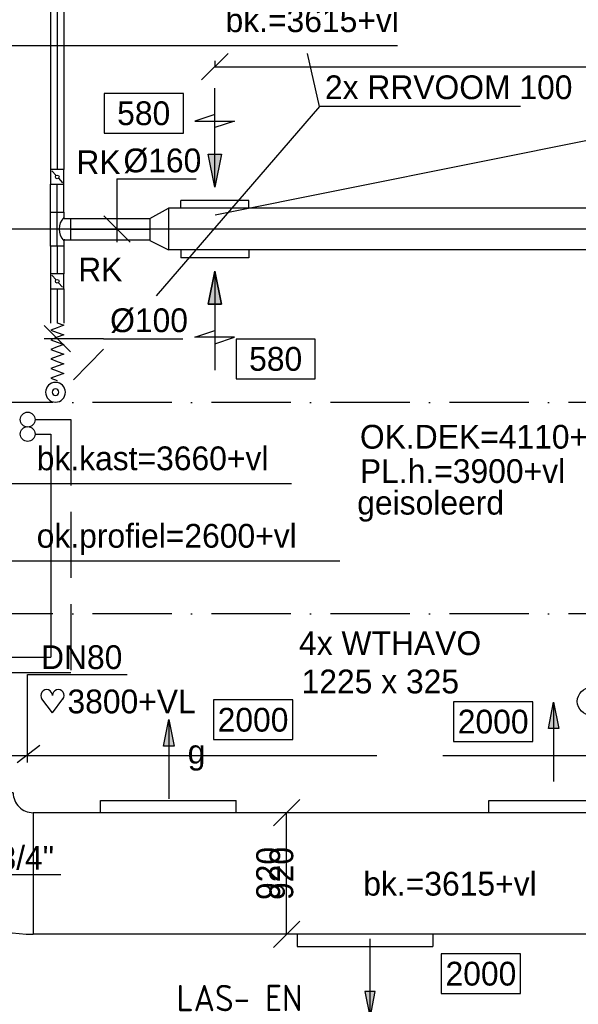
# Model space of a CAD drawing. Extents: x -866131 to -691536, y 173952 to 258052.
# Tile 65 of 160: x -814557 to -810331, y 239064 to 246518. Entities that reach past the tile are written whole.
import ezdxf
from ezdxf.enums import TextEntityAlignment as Align

# ---------------------------------------------------------------- set-up
doc = ezdxf.new("R2010")
doc.units = 0
doc.header["$LTSCALE"] = 100
for name, pattern in [('2322107', [2000, 1000, 1000]), ('2322108', [7, 5, -2]), ('2322134', [45, 40, -5]), ('CENTER2', [11.25, 7.5, -1.25, 1.25, -1.25]), ('CENTER4', [5, 3.125, -0.625, 0.625, -0.625]), ('DASHDOT', [9, 6, -1.5, 0, -1.5]), ('LURETOUR', [6, 4, -2])]:
    doc.linetypes.add(name, pattern=pattern)
doc.layers.get('0').update_dxf_attribs({"linetype": 'CONTINUOUS'})
doc.layers.get('DEFPOINTS').update_dxf_attribs({"linetype": 'CONTINUOUS'})
for name, color, linetype in [('AL$7----_STRAMIEN', 1, 'DASHDOT'), ('BOUW', 8, 'CONTINUOUS'), ('WL$1----', 4, 'CONTINUOUS'), ('WL541---', 4, 'CONTINUOUS'), ('WL561---_AANVOER', 4, 'CONTINUOUS'), ('WL561---_RETOUR', 4, 'CONTINUOUS'), ('WL570---', 3, 'CONTINUOUS'), ('WL570---_HARTLIJN', 7, 'CONTINUOUS'), ('WL570---_RETOUR', 3, 'CONTINUOUS'), ('WL570---_TOEVOER', 3, 'CONTINUOUS'), ('WM541---', 1, 'CONTINUOUS'), ('WM570---', 1, 'CONTINUOUS')]:
    doc.layers.add(name, color=color, linetype=linetype)
doc.styles.add('BURO-018', font='BUROFONT.shx', dxfattribs={"height": 180})
doc.styles.get("Standard").update_dxf_attribs({"font": 'ISOCP'})
doc.dimstyles.new('STABICAD', dxfattribs={"dimscale": 100, "dimtxt": 1.8, "dimasz": 0, "dimexe": 0, "dimexo": 2.5, "dimgap": 1.5, "dimtad": 0, "dimzin": 0, "dimtxsty": 'BURO-018', "dimtsz": 1, "dimcen": -3, "dimazin": 3, "dimtfac": 1, "dimtofl": 0, "dimtmove": 0, "dimatfit": 3, "dimtvp": 1.055556, "dimtolj": 1, "dimtzin": 0})

# ---------------------------------------------------------------- blocks, each defined once
blk = doc.blocks.new('LU-PIJL7')
at = {"color": 0, "linetype": 'CONTINUOUS'}
for p, q in [((0, 0), (-15, 0)), ((-5, -1), (-5, 1)), ((-5, 1), (0, 0)), ((0, 0), (-5, -1))]:
    blk.add_line(p, q, dxfattribs=at)
blk.add_solid([(-5, 1), (-5, -1), (0, 0)], dxfattribs=at)
blk = doc.blocks.new('LU-ORND')
at = {"color": 0, "linetype": 'CONTINUOUS'}
for p, q in [((-3, 1.5), (-3, -1.5)), ((3, 1.5), (-3, 1.5)), ((3, -1.5), (3, 1.5)), ((-3, -1.5), (3, -1.5))]:
    blk.add_line(p, q, dxfattribs=at)
blk = doc.blocks.new('LU-PIJL6')
at = {"color": 0, "linetype": 'CONTINUOUS'}
for p, q in [((-5, -1.5), (-5, 1.5)), ((-5, 1.5), (-4.5, 0)), ((0, 0), (-7.5, 0)), ((-5.5, 0), (-5, -1.5)), ((-2.5, -0.5), (-2.5, 0.5)), ((-2.5, 0.5), (0, 0)), ((0, 0), (-2.5, -0.5))]:
    blk.add_line(p, q, dxfattribs=at)
blk.add_solid([(-2.5, 0.5), (-2.5, -0.5), (0, 0)], dxfattribs=at)
blk = doc.blocks.new('LU-1D-K-13B')
at = {"color": 0, "linetype": 'CONTINUOUS'}
for p, q in [((-0.5, 157.5), (0.5, 157.5)), ((-0.5, -157.5), (0.5, -157.5))]:
    blk.add_line(p, q, dxfattribs=at)
at = {"layer": 'WL570---_HARTLIJN', "linetype": 'CENTER2'}
blk.add_line((-0.5, 0), (0.5, 0), dxfattribs=at)
blk = doc.blocks.new('LU-1D-K-A0')
at = {"color": 0, "linetype": 'CONTINUOUS'}
for p, q in [((-0.5, 80), (0.5, 80)), ((-0.5, -80), (0.5, -80))]:
    blk.add_line(p, q, dxfattribs=at)
at = {"layer": 'WL570---_HARTLIJN', "linetype": 'CENTER2'}
blk.add_line((-0.5, 0), (0.5, 0), dxfattribs=at)
blk = doc.blocks.new('LU-1D-K-64')
at = {"color": 0, "linetype": 'CONTINUOUS'}
for p, q in [((-0.5, 50), (0.5, 50)), ((-0.5, -50), (0.5, -50))]:
    blk.add_line(p, q, dxfattribs=at)
at = {"layer": 'WL570---_HARTLIJN', "linetype": 'CENTER2'}
blk.add_line((-0.5, 0), (0.5, 0), dxfattribs=at)
blk = doc.blocks.new('LU-ORNAM-969610')
at = {"color": 0, "linetype": 'CONTINUOUS'}
for radius in [75, 25]:
    blk.add_circle((0, 0), radius, dxfattribs=at)
blk = doc.blocks.new('LU-1D-T--5A-64A05A-Q1')
at = {"color": 0, "linetype": 'CONTINUOUS'}
for p, q in [((-128.3, -50), (-128.3, 50)), ((-128.3, 50), (128.3, 50)), ((128.3, 50), (128.3, -50)), ((-88, -50), (-128.3, -50)), ((-80, -58), (-80, -101.3)), ((80, -58), (80, -101.3)), ((128.3, -50), (88, -50)), ((80, -101.3), (-80, -101.3))]:
    blk.add_line(p, q, dxfattribs=at)
at = {"color": 0, "linetype": 'CONTINUOUS', "flags": 128}
for points in [[(-80, -58, 0.02182), (-80, -57.1, 0.037214), (-80.1, -56.6, 0.006436), (-80.4, -55.6, 0.02182), (-80.5, -55.3, 0.02182), (-80.7, -54.6, 0.02182), (-81.1, -54, 0.02182), (-81.4, -53.4, 0.02182), (-81.9, -52.9, 0.02182), (-82.3, -52.3, 0.02182), (-82.9, -51.9, 0.02182), (-83.4, -51.4, 0.02182), (-84, -51.1, 0.02182), (-84.6, -50.7, 0.02182), (-85.3, -50.5, 0.02182), (-85.6, -50.4, 0.006436), (-86.6, -50.1, 0.037214), (-87.1, -50, 0.02182), (-88, -50)], [(88, -50, 0.02182), (87.1, -50, 0.037214), (86.6, -50.1, 0.006436), (85.6, -50.4, 0.02182), (85.3, -50.5, 0.02182), (84.6, -50.7, 0.02182), (84, -51.1, 0.02182), (83.4, -51.4, 0.02182), (82.9, -51.9, 0.02182), (82.3, -52.3, 0.02182), (81.9, -52.9, 0.02182), (81.4, -53.4, 0.02182), (81.1, -54, 0.02182), (80.7, -54.6, 0.02182), (80.5, -55.3, 0.02182), (80.4, -55.6, 0.006436), (80.1, -56.6, 0.037214), (80, -57.1, 0.02182), (80, -58)]]:
    blk.add_lwpolyline(points, format="xyb", dxfattribs=at)
at = {"color": 0, "linetype": 'CONTINUOUS'}
blk.add_arc((0, -138), 124.5, 45, 135, dxfattribs=at)
at = {"layer": 'WL570---_HARTLIJN', "linetype": 'CENTER4'}
for p, q in [((-128.3, 0), (128.3, 0)), ((0, -101.3), (0, 0))]:
    blk.add_line(p, q, dxfattribs=at)
blk = doc.blocks.new('LU-1D-KL1-6470')
at = {"color": 0, "linetype": 'CONTINUOUS'}
for p, q in [((-56, 50), (-56, -50)), ((56, 50), (-56, 50)), ((45.6, 40.7), (10.4, 9.3)), ((56, -50), (56, 50)), ((-56, -50), (56, -50)), ((-10.4, -9.3), (-45.6, -40.7))]:
    blk.add_line(p, q, dxfattribs=at)
blk.add_circle((0, 0), 14, dxfattribs=at)
blk = doc.blocks.new('*U281', base_point=(18213.3, 70713.5))
at = {"color": 0, "linetype": 'CONTINUOUS'}
for p, q in [((18263, 70613.8), (18063.6, 70813.2)), ((18513.3, 70713.5), (18063.3, 70713.5)), ((18513.3, 70713.5), (19113.2, 70713.5))]:
    blk.add_line(p, q, dxfattribs=at)
at = {"layer": 'WM570---', "linetype": 'CONTINUOUS', "style": 'BURO-018'}
blk.add_text('%%c100', height=180, dxfattribs=at).set_placement((18563.3, 70763.5))
blk = doc.blocks.new('*U292', base_point=(19129.4, 71060.8))
at = {"color": 0, "linetype": 'CONTINUOUS'}
for p, q in [((19129.4, 71360.8), (19129.4, 70880.8)), ((19129.4, 71360.8), (19729.3, 71360.8)), ((19029.7, 71080.5), (19229.1, 70881.1))]:
    blk.add_line(p, q, dxfattribs=at)
at = {"layer": 'WM570---', "linetype": 'CONTINUOUS', "style": 'BURO-018'}
blk.add_text('%%c160', height=180, dxfattribs=at).set_placement((19179.4, 71410.8))
blk = doc.blocks.new('*D337')
at = {"color": 0, "linetype": 'BYBLOCK'}
for p, q in [((-803081.4, 246291.8), (-803081.4, 246161.4)), ((-813181.4, 246061.4), (-812981.4, 246261.4)), ((-813081.4, 246205.4), (-813081.4, 246161.4)), ((-803181.4, 246061.4), (-802981.4, 246261.4)), ((-813081.4, 246161.4), (-803081.4, 246161.4))]:
    blk.add_line(p, q, dxfattribs=at)
at = {"layer": 'DEFPOINTS', "color": 0, "linetype": 'BYBLOCK'}
for p in [(-803081.4, 246161.4), (-803081.4, 246041.8), (-813081.4, 245955.4)]:
    blk.add_point(p, dxfattribs=at)
at = {"color": 0, "linetype": 'BYBLOCK', "insert": (-808081.4, 246351.5), "char_height": 180, "attachment_point": 5, "style": 'BURO-018'}
blk.add_mtext('\\A1;10000', dxfattribs=at)
blk = doc.blocks.new('LDS')
at = {"color": 0, "linetype": 'CONTINUOUS'}
for p, q in [((0, 1), (1, 1)), ((0, -1), (1, -1))]:
    blk.add_line(p, q, dxfattribs=at)
blk.add_arc((0, 0), 1, 90, 270, dxfattribs=at)
blk = doc.blocks.new('LU-1D-F-641B4')
at = {"color": 0, "linetype": 'CONTINUOUS'}
for p, q in [((-218.4, 0), (-200.2, 50)), ((-218.4, 0), (-218.4, 0)), ((-200.2, 50), (-182, 0)), ((-182, 0), (-163.8, -50)), ((-163.8, -50), (-145.6, 0)), ((-145.6, 0), (-127.4, 50)), ((-127.4, 50), (-109.2, 0)), ((-109.2, 0), (-91, -50)), ((-91, -50), (-72.8, 0)), ((-72.8, 0), (-54.6, 50)), ((-54.6, 50), (-36.4, 0)), ((-36.4, 0), (-18.2, -50)), ((-18.2, -50), (0, 0)), ((0, 0), (18.2, 50)), ((18.2, 50), (36.4, 0)), ((36.4, 0), (54.6, -50)), ((54.6, -50), (72.8, 0)), ((72.8, 0), (91, 50)), ((91, 50), (109.2, 0)), ((109.2, 0), (127.4, -50)), ((127.4, -50), (145.6, 0)), ((145.6, 0), (163.8, 50)), ((163.8, 50), (182, 0)), ((182, 0), (200.2, -50)), ((200.2, -50), (218.4, 0)), ((218.4, 0), (218.4, 0))]:
    blk.add_line(p, q, dxfattribs=at)
blk = doc.blocks.new('LU-2D-K-398')
at = {"color": 0, "linetype": 'CONTINUOUS'}
for p, q in [((-0.5, 460), (0.5, 460)), ((-0.5, -460), (0.5, -460))]:
    blk.add_line(p, q, dxfattribs=at)
blk = doc.blocks.new('LU-2D-B-1-3985A')
at = {"color": 0, "linetype": 'CONTINUOUS'}
for p, q in [((-460, 610), (460, 610)), ((-610, 460), (-610, -460))]:
    blk.add_line(p, q, dxfattribs=at)
for radius in [150, 1070]:
    blk.add_arc((-610, 610), radius, 270, 0, dxfattribs=at)
blk = doc.blocks.new('*U509', base_point=(-813217.2, 240054.8))
at = {"layer": 'WM570---', "linetype": 'CONTINUOUS'}
for p, q in [((-813117.5, 240614.5), (-813316.9, 240415.1)), ((-813217.2, 239594.8), (-813217.2, 240514.8)), ((-813117.5, 239694.5), (-813316.9, 239495.1))]:
    blk.add_line(p, q, dxfattribs=at)
at = {"layer": 'WM570---', "linetype": 'CONTINUOUS', "style": 'BURO-018'}
for p in [(-813267.2, 240054.8), (-813167.2, 240054.8)]:
    blk.add_text('920', height=180, rotation=90, dxfattribs=at).set_placement(p, align=Align.CENTER)
blk = doc.blocks.new('HART')
at = {"color": 1}
for q in [(-28.1, 39.5), (51.4, 39.5)]:
    blk.add_line((11.6, -12.9), q, dxfattribs=at)
for centre, start, end in [((-10.5, 52.8), 0, 217.1867), ((33.8, 52.8), 322.8133, 180)]:
    blk.add_arc(centre, 22.1, start, end, dxfattribs=at)
blk = doc.blocks.new('2322134-1')
at = {"layer": 'WM541---', "color": 0, "style": 'BURO-018'}
blk.add_text('g', height=180, rotation=360, dxfattribs=at).set_placement((-813219.3, 240949), align=Align.MIDDLE)

msp = doc.modelspace()

# ---------------------------------------------------------------- linework, layer by layer
at = {"layer": 'AL$7----_STRAMIEN', "color": 1}
for points in [[(-780102.826, 243621.228), (-816949.104, 243621.228)], [(-780102.826, 242021.228), (-818674.997, 242021.228)]]:
    msp.add_lwpolyline(points, dxfattribs=at)
at = {"layer": 'WL541---', "linetype": '2322134'}
msp.add_line((-815856.702, 240948.978), (-801581.86, 240948.978), dxfattribs=at)
at = {"layer": 'WL561---_AANVOER', "linetype": '2322107'}
for p, q in [((-814440.602, 243381.381), (-814320.769, 243381.381)), ((-814320.769, 243381.381), (-814320.769, 241693.425)), ((-815636.879, 241693.425), (-814320.769, 241693.425))]:
    msp.add_line(p, q, dxfattribs=at)
at = {"layer": 'WL561---_AANVOER'}
msp.add_line((-815486.879, 241576.27), (-814170.769, 241576.27), dxfattribs=at)
at = {"layer": 'WL561---_RETOUR', "linetype": '2322108'}
for p, q in [((-814440.602, 243492.54), (-814170.769, 243492.54)), ((-814170.769, 243492.54), (-814170.769, 241576.27))]:
    msp.add_line(p, q, dxfattribs=at)
at = {"layer": 'WL561---_RETOUR', "color": 1}
for centre in [(-814496.852, 243490.634), (-814496.852, 243381.381)]:
    msp.add_circle(centre, 56.25, dxfattribs=at)
at = {"layer": 'WL570---', "color": 1}
msp.add_line((-813431.378, 244932.514), (-816245.228, 244932.514), dxfattribs=at)
at = {"layer": 'WL570---_HARTLIJN', "color": 1, "linetype": 'CONTINUOUS'}
msp.add_line((-814497.925, 241561.774), (-813743.481, 241561.774), dxfattribs=at)
at = {"layer": 'WL570---_RETOUR', "color": 3}
for p, q in [((-813572.452, 245012.514), (-813431.378, 245090.014)), ((-813572.452, 245012.514), (-813572.452, 244846.431)), ((-813572.452, 244846.431), (-813431.378, 244775.014))]:
    msp.add_line(p, q, dxfattribs=at)
at = {"layer": 'WL570---_RETOUR'}
msp.add_line((-813431.378, 245090.014), (-813431.378, 244775.014), dxfattribs=at)
at = {"layer": 'WM570---'}
for p, q in [((-804802.521, 246697.457), (-813079.329, 245038.315)), ((-814633.259, 246323.646), (-811698.846, 246323.646)), ((-812288.022, 245860.237), (-812379.486, 246263.018)), ((-812288.022, 245860.237), (-813524.135, 244428.306)), ((-810769.707, 245860.237), (-812288.022, 245860.237)), ((-813923.309, 244022.535), (-814151.408, 243790.665)), ((-814676.473, 243007.101), (-812500.571, 243007.101)), ((-814676.473, 242420.505), (-812136.205, 242420.505)), ((-814497.925, 240894.841), (-814497.925, 241561.774)), ((-814577.105, 240894.841), (-814405.548, 241026.743))]:
    msp.add_line(p, q, dxfattribs=at)
at = {"layer": 'WM570---', "color": 3}
for p, q in [((-813338.883, 245090.014), (-813338.883, 245149.822)), ((-812823.883, 245149.822), (-813338.883, 245149.822)), ((-812823.883, 245090.014), (-812823.883, 245149.822)), ((-813338.883, 244775.014), (-813338.883, 244715.205)), ((-812823.883, 244775.014), (-812823.883, 244715.205)), ((-812823.883, 244715.205), (-813338.883, 244715.205)), ((-813945.822, 240519.334), (-813945.822, 240607.225)), ((-813945.822, 240607.225), (-812920.822, 240607.225)), ((-812920.822, 240519.334), (-812920.822, 240607.225)), ((-811008.071, 240607.225), (-809983.071, 240607.225)), ((-811008.071, 240519.334), (-811008.071, 240607.225)), ((-812456.962, 239590.193), (-812456.962, 239502.301)), ((-811431.962, 239590.193), (-811431.962, 239502.301)), ((-812456.962, 239502.301), (-811431.962, 239502.301))]:
    msp.add_line(p, q, dxfattribs=at)
at = {"layer": 'WM570---', "linetype": 'CONTINUOUS'}
msp.add_line((-815450.319, 240047.078), (-814245.142, 240047.078), dxfattribs=at)

# ---------------------------------------------------------------- block references
at = {"layer": 'WL$1----', "color": 2, "xscale": -105, "yscale": 105, "zscale": 105, "rotation": 180}
msp.add_blockref('LDS', (-810233.92, 241357.247), dxfattribs=at)
at = {"layer": 'WL570---_RETOUR', "linetype": 'LURETOUR'}
for name, p, xscale, rotation in [('LU-1D-K-64', (-814273.123, 247059.162), 3351.149066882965, 270), ('LU-1D-K-64', (-814273.123, 245166.212), 210.7514125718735, 90), ('LU-1D-K-13B', (-810952.159, 244932.514), 4958.437160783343, 179.9999999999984), ('LU-1D-K-64', (-814273.123, 244698.815), 210.7514125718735, 270), ('LU-1D-K-64', (-814273.123, 244350.941), 260.9969708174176, 270)]:
    msp.add_blockref(name, p, dxfattribs=dict(at, xscale=xscale, rotation=rotation))
at = {"layer": 'WL570---_RETOUR', "xscale": 100, "yscale": 100, "zscale": 100}
for p, rotation in [((-813081.383, 245250.72), 270), ((-813081.383, 244614.308), 90)]:
    msp.add_blockref('LU-PIJL6', p, dxfattribs=dict(at, rotation=rotation))
at = {"layer": 'WL570---_RETOUR', "linetype": 'CONTINUOUS'}
for p, rotation in [((-814273.123, 245327.588), 90), ((-814273.123, 244537.44), 270)]:
    msp.add_blockref('LU-1D-KL1-6470', p, dxfattribs=dict(at, rotation=rotation))
at = {"layer": 'WL570---_RETOUR', "linetype": 'LURETOUR', "rotation": 90}
msp.add_blockref('LU-1D-T--5A-64A05A-Q1', (-814273.123, 244932.514), dxfattribs=at)
at = {"layer": 'WL570---_RETOUR', "linetype": 'LURETOUR', "xscale": 601.9677939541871}
msp.add_blockref('LU-1D-K-A0', (-813873.436, 244932.514), dxfattribs=at)
at = {"layer": 'WL570---_RETOUR', "xscale": -1, "rotation": 180}
msp.add_blockref('LU-ORNAM-969610', (-814286.598, 243697.372), dxfattribs=at)
at = {"layer": 'WL570---_RETOUR', "xscale": 2, "yscale": 2, "zscale": 2}
msp.add_blockref('HART', (-814332.789, 241296.51), dxfattribs=at)
at = {"layer": 'WL570---_TOEVOER', "color": 1, "yscale": 50, "zscale": 50, "rotation": 270}
for p, xscale in [((-813081.383, 245250.72), 50), ((-813081.383, 244614.308), -50)]:
    msp.add_blockref('LU-PIJL7', p, dxfattribs=dict(at, xscale=xscale))
at = {"layer": 'WL570---_TOEVOER', "linetype": 'CONTINUOUS', "rotation": 270}
for name, p in [('LU-1D-F-641B4', (-814272.748, 244004.253)), ('LU-2D-B-1-3985A', (-815066.375, 240054.763))]:
    msp.add_blockref(name, p, dxfattribs=at)
at = {"layer": 'WL570---_TOEVOER', "linetype": 'CONTINUOUS', "xscale": 6382.329447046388, "rotation": 180}
msp.add_blockref('LU-2D-K-398', (-811265.21, 240054.763), dxfattribs=at)
at = {"layer": 'WM541---'}
msp.add_blockref('2322134-1', (0, 0), dxfattribs=at)
at = {"layer": 'WM570---'}
ref = msp.add_blockref('LU-ORND', (-813619.123, 245809.79), dxfattribs=dict(at, xscale=100, yscale=100, zscale=100))
ref.add_attrib('LU_TEXT1', '580', dxfattribs={"layer": '0', "color": 1, "linetype": 'CONTINUOUS', "height": 180, "style": 'BURO-018'}).set_placement((-813619.123, 245809.79), align=Align.MIDDLE)
for name, p in [('*U292', (-813822.29, 245012.514)), ('*U281', (-814223.123, 244102.602)), ('*U509', (-812537.741, 240054.763))]:
    msp.add_blockref(name, p, dxfattribs=at)
ref = msp.add_blockref('LU-ORND', (-812620.887, 243950.29), dxfattribs=dict(at, xscale=100, yscale=100, zscale=100))
ref.add_attrib('LU_TEXT1', '580', dxfattribs={"layer": '0', "color": 1, "linetype": 'CONTINUOUS', "height": 180, "style": 'BURO-018'}).set_placement((-812620.887, 243950.29), align=Align.MIDDLE)
ref = msp.add_blockref('LU-ORND', (-812791.877, 241218.495), dxfattribs=dict(at, xscale=100, yscale=100, zscale=100))
ref.add_attrib('LU_TEXT1', '2000', dxfattribs={"layer": '0', "color": 1, "linetype": 'CONTINUOUS', "height": 180, "style": 'BURO-018'}).set_placement((-812791.877, 241218.495), align=Align.MIDDLE)
ref = msp.add_blockref('LU-ORND', (-810975.373, 241204.526), dxfattribs=dict(at, xscale=100, yscale=100, zscale=100))
ref.add_attrib('LU_TEXT1', '2000', dxfattribs={"layer": '0', "color": 1, "linetype": 'CONTINUOUS', "height": 180, "style": 'BURO-018'}).set_placement((-810975.373, 241204.526), align=Align.MIDDLE)
at = {"layer": 'WM570---', "yscale": 40, "zscale": 40, "rotation": 90}
for p, xscale in [((-810518.071, 241351.542), 40), ((-813429.049, 241219.639), 40), ((-811907.007, 238960.75), -40)]:
    msp.add_blockref('LU-PIJL7', p, dxfattribs=dict(at, xscale=xscale))
at = {"layer": 'WM570---'}
ref = msp.add_blockref('LU-ORND', (-811068.115, 239296.307), dxfattribs=dict(at, xscale=100, yscale=100, zscale=100))
ref.add_attrib('LU_TEXT1', '2000', dxfattribs={"layer": '0', "color": 1, "linetype": 'CONTINUOUS', "height": 180, "style": 'BURO-018'}).set_placement((-811068.115, 239296.307), align=Align.MIDDLE)

# ---------------------------------------------------------------- texts
at = {"layer": 'BOUW', "color": 1, "style": 'BURO-018'}
for s, p in [('2x RRVOOM 100', (-812248.364, 245916.285)), ('OK.DEK=4110+VL', (-811983.39, 243270.709)), ('PL.h.=3900+vl', (-811983.39, 243010.805)), ('geisoleerd', (-812003.977, 242771.522)), ('4x WTHAVO', (-812443.905, 241708.155)), ('1225 x 325', (-812424.675, 241418.113))]:
    msp.add_text(s, height=180, dxfattribs=at).set_placement(p)
at = {"layer": 'WL570---', "color": 1, "style": 'BURO-018'}
for p in [(-814128.552, 245348.598), (-814114.369, 244536.649)]:
    msp.add_text('RK', height=180, dxfattribs=at).set_placement(p)
at = {"layer": 'WL570---_HARTLIJN', "color": 1, "linetype": 'CENTER4', "style": 'BURO-018'}
msp.add_text('DN80', height=180, dxfattribs=at).set_placement((-814395.994, 241602.162))
at = {"layer": 'WL570---_RETOUR', "color": 1, "style": 'BURO-018'}
msp.add_text('3800+VL', height=180, dxfattribs=at).set_placement((-814195.92, 241266.987))
at = {"layer": 'WL570---_TOEVOER', "color": 252, "linetype": 'CENTER4'}
msp.add_text('LAS- EN ', height=200, dxfattribs=at).set_placement((-813370.902, 239011.758))
at = {"layer": 'WM570---', "color": 1, "style": 'BURO-018'}
for s, p in [('bk.=3615+vl', (-813000.127, 246423.934)), ('bk.kast=3660+vl', (-814428.551, 243107.389)), ('ok.profiel=2600+vl', (-814428.551, 242520.793)), ('bk.=3615+vl', (-811957.932, 239887.229))]:
    msp.add_text(s, height=180, dxfattribs=at).set_placement(p)
at = {"layer": 'WM570---', "linetype": 'CONTINUOUS', "style": 'BURO-018'}
msp.add_text('3/4"', height=180, dxfattribs=at).set_placement((-814717.41, 240082.843))

# ---------------------------------------------------------------- dimensions: what is measured, and where the dimension line sits
at = {"layer": 'WM570---'}
dim = msp.add_linear_dim(base=(-803081.383, 246161.411), p1=(-813081.383, 245955.403), p2=(-803081.383, 246041.788), text='10000', dimstyle='STABICAD', dxfattribs=at)
dim.commit()
dim.dimension.update_dxf_attribs({"geometry": '*D337', "text_midpoint": (-808081.383, 246351.494)})

doc.saveas('drawing.dxf')
